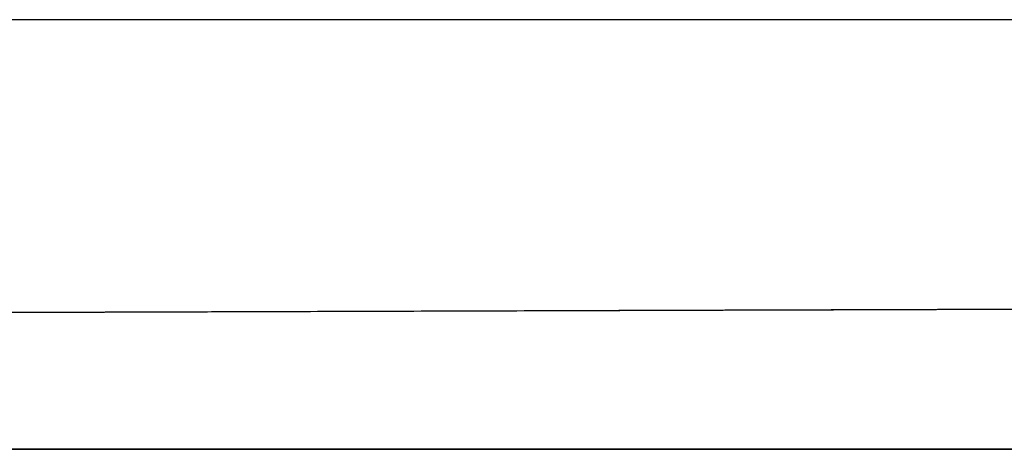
# Model space of a CAD drawing. Header units: millimetres. Extents: x 778 to 1998, y 0 to 125.
# Tile 2 of 256: x 1139 to 1151, y 0 to 5. Entities that reach past the tile are written whole.
import ezdxf

# ---------------------------------------------------------------- set-up
doc = ezdxf.new("R2010")
doc.units = ezdxf.units.MM
doc.header["$MEASUREMENT"] = 0
doc.layers.add('Predefinito', color=7, linetype='Continuous', true_color=0x000000)

msp = doc.modelspace()

# ---------------------------------------------------------------- linework, layer by layer
at = {"layer": 'Predefinito'}
for p, q in [((1969.182, 5, 231), (807.041, 5, 231)), ((1138.182, 0, 20.045), (1151.182, 0, 20.045))]:
    msp.add_line(p, q, dxfattribs=at)
for centre, start, end in [((1388.182, -75648.988, -210), 89.58337408, 90.41662592), ((1388.182, -75648.988, -138.564), 90.179389, 90.18938478)]:
    msp.add_arc(centre, 75650.988, start, end, dxfattribs=at)
msp.add_rational_spline([(1161.139, 1.659, -67.304), (1150.163, 1.626, -67.295), (1139.187, 1.591, -67.285), (1128.212, 1.553, -67.275)], [1, 0.999999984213, 0.999999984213, 1], degree=3, dxfattribs=at)
for points in [[(1971.182, 0, 236), (1388.111, 0, 236), (805.041, 0, 236)], [(807.041, 0, 226), (1388.111, 0, 226), (1969.182, 0, 226)], [(1951.37, 0, -66.859), (1388.586, 0, -66.859), (825.803, 0, -66.859)], [(783.091, 0, 250.091), (1388.182, 0, 250.091), (1993.273, 0, 250.091)]]:
    msp.add_open_spline(points, degree=2, dxfattribs=at)

doc.saveas('drawing.dxf')
